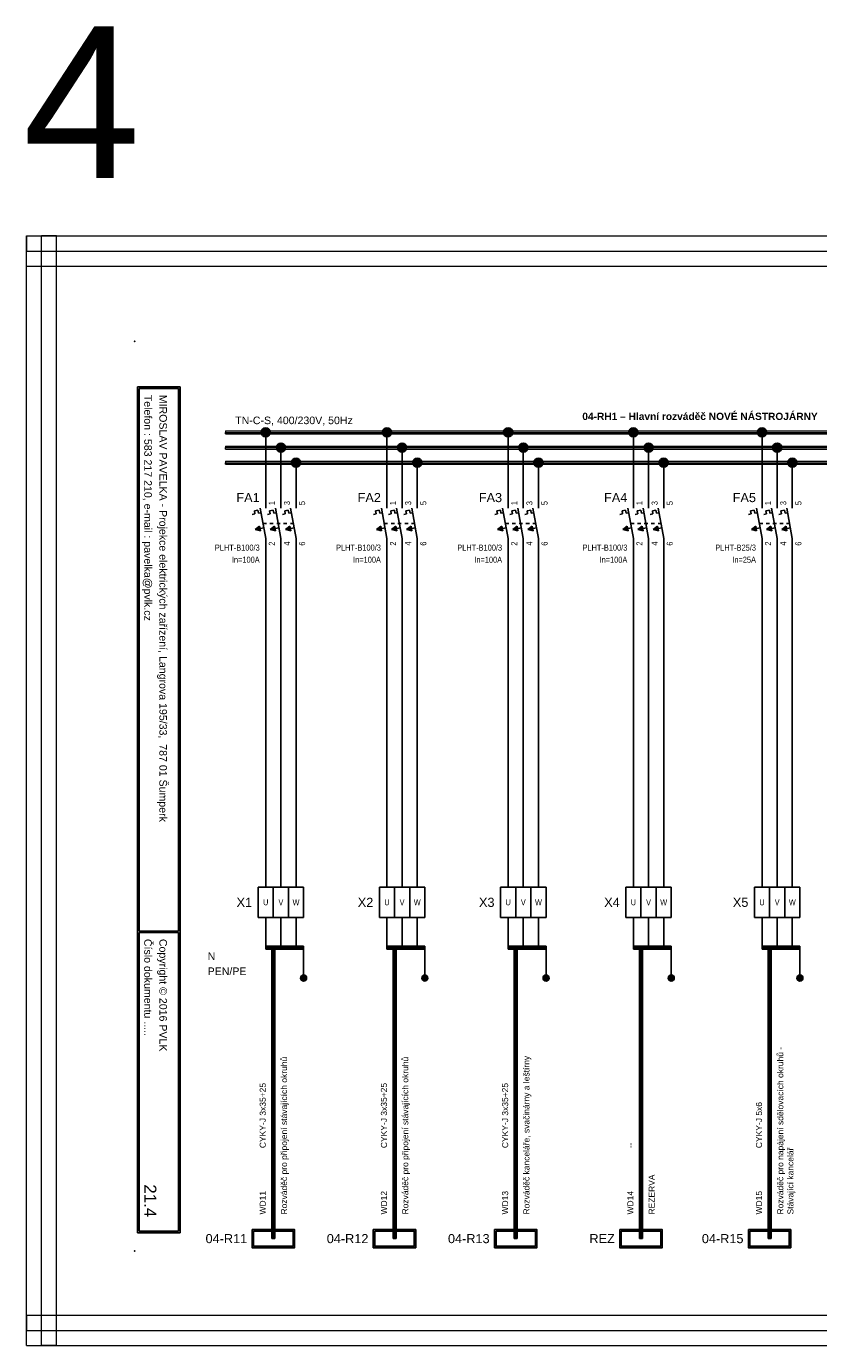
# Model space of a CAD drawing. Extents: x -1130 to 2703, y 1069 to 2560.
# Tile 17 of 31: x 1176 to 1437, y 2124 to 2560. Entities that reach past the tile are written whole.
import ezdxf
from ezdxf.enums import TextEntityAlignment as Align

# ---------------------------------------------------------------- set-up
doc = ezdxf.new("R2010")
doc.units = 0
doc.header["$MEASUREMENT"] = 0
doc.linetypes.add('DASHED', pattern=[0.564444, 0.282222, -0.282222])
for name, color, linetype in [('1-KRESBA', 7, 'Continuous'), ('__10-Popisy', 220, 'Continuous'), ('__Bílá', 7, 'Continuous'), ('__Oranžová', 30, 'Continuous'), ('__Rudá 010', 10, 'Continuous'), ('__Svmodrá', 4, 'Continuous'), ('__Vínová 220', 220, 'Continuous'), ('__Zelená', 3, 'Continuous'), ('__Černá 250', 7, 'Continuous')]:
    doc.layers.add(name, color=color, linetype=linetype)
doc.styles.add('Arial', font='arial.ttf')
doc.styles.add('GENERATED_STYLE_1', font='arial.ttf')

# ---------------------------------------------------------------- blocks, each defined once
blk = doc.blocks.new('L0001A02')
at = {"linetype": 'Continuous'}
h = blk.add_hatch(color=256, dxfattribs=at)
edge = h.paths.add_edge_path()
edge.add_arc((0, 0), 1.5, 0, 360)
blk.add_circle((0, 0), 1.5)
blk = doc.blocks.new('FEVA1606')
at = {"linetype": 'Continuous'}
for points in [[(-3.5, -2), (-2.06, -0.92), (-1.77, -2.5)], [(1.5, -2), (2.94, -0.92), (3.23, -2.5)], [(6.5, -2), (7.94, -0.92), (8.23, -2.5)]]:
    blk.add_hatch(color=256, dxfattribs=at).paths.add_polyline_path(points)
for p, q in [((0, 5), (0, 10)), ((5, 5), (5, 10)), ((10, 5), (10, 10)), ((-1.82, 5), (0, -5)), ((3.18, 5), (5, -5)), ((8.18, 5), (10, -5)), ((-4.45, 2.96), (-3.57, 3.12)), ((-3.75, 4.14), (-2.56, 4.35)), ((-3.75, 4.14), (-3.57, 3.12)), ((-2.56, 4.35), (-2.38, 3.34)), ((-2.38, 3.34), (-1.54, 3.49)), ((0.55, 2.96), (1.43, 3.12)), ((1.25, 4.14), (2.44, 4.35)), ((1.25, 4.14), (1.43, 3.12)), ((2.44, 4.35), (2.62, 3.34)), ((2.62, 3.34), (3.46, 3.49)), ((5.55, 2.96), (6.43, 3.12)), ((6.25, 4.14), (7.44, 4.35)), ((6.25, 4.14), (6.43, 3.12)), ((7.44, 4.35), (7.62, 3.34)), ((7.62, 3.34), (8.46, 3.49)), ((-3.5, -2), (-2.06, -0.92)), ((-3.5, -2), (-0.64, -1.48)), ((-3.5, -2), (-1.77, -2.5)), ((-2.06, -0.92), (-1.77, -2.5)), ((1.5, -2), (2.94, -0.92)), ((1.5, -2), (4.36, -1.48)), ((1.5, -2), (3.23, -2.5)), ((2.94, -0.92), (3.23, -2.5)), ((6.5, -2), (7.94, -0.92)), ((6.5, -2), (9.36, -1.48)), ((6.5, -2), (8.23, -2.5)), ((7.94, -0.92), (8.23, -2.5)), ((0, -5), (0, -10)), ((5, -5), (5, -10)), ((10, -5), (10, -10))]:
    blk.add_line(p, q)
at = {"linetype": 'DASHED', "ltscale": 4}
blk.add_line((-0.91, 0), (9.09, 0), dxfattribs=at)
at = {"style": 'Arial'}
blk.add_attdef('POPIS', text='', height=3, dxfattribs=at).set_placement((-2, 7), align=Align.RIGHT)
at = {"style": 'Arial', "width": 0.8}
for tag, p in [('NO1', (3, 6)), ('NO2', (8, 6)), ('NO3', (13, 6))]:
    blk.add_attdef(tag, p, '', height=2, rotation=90, dxfattribs=at)
for tag, p in [('TYP', (-2, -9)), ('PROUD', (-2, -13)), ('DOPLŇ1', (-2, -17)), ('DOPLŇ2', (-2, -21))]:
    blk.add_attdef(tag, text='', height=2, dxfattribs=at).set_placement(p, align=Align.RIGHT)
for tag, p in [('CO1', (3, -6)), ('CO2', (8, -6)), ('CO3', (13, -6))]:
    blk.add_attdef(tag, text='', height=2, rotation=90, dxfattribs=at).set_placement(p, align=Align.RIGHT)
blk = doc.blocks.new('V0085A01')
h = blk.add_hatch(color=256)
edge = h.paths.add_edge_path()
edge.add_arc((0, 0), 1, 0, 360)
blk.add_circle((0, 0), 1)
blk = doc.blocks.new('V0109A03')
for p, q in [((5, 10), (0, 10)), ((0, 0), (0, 10)), ((10, 10), (5, 10)), ((5, 0), (5, 10)), ((15, 10), (10, 10)), ((10, 0), (10, 10)), ((15, 0), (15, 10)), ((5, 0), (0, 0)), ((10, 0), (5, 0)), ((15, 0), (10, 0))]:
    blk.add_line(p, q)
at = {"style": 'Arial'}
blk.add_attdef('POPIS', text='', height=3, dxfattribs=at).set_placement((-2, 5), align=Align.RIGHT)
at = {"style": 'Arial', "width": 0.8}
for tag, p in [('S1', (2.5, 5)), ('S2', (7.5, 5)), ('S3', (12.5, 5))]:
    blk.add_attdef(tag, text='', height=2, dxfattribs=at).set_placement(p, align=Align.MIDDLE)

msp = doc.modelspace()

# ---------------------------------------------------------------- hatches: boundary and pattern name
at = {"layer": '__Černá 250'}
h = msp.add_hatch(color=256, dxfattribs=at)
h.paths.add_polyline_path([(1264.4, 2156.68), (1264.4, 2162.68), (1250.4, 2162.68), (1250.4, 2156.68)])
h.paths.add_polyline_path([(1263.9, 2157.18), (1263.9, 2162.18), (1250.9, 2162.18), (1250.9, 2157.18)], flags=16)
h = msp.add_hatch(color=256, dxfattribs=at)
h.paths.add_polyline_path([(1304.4, 2156.68), (1304.4, 2162.68), (1290.4, 2162.68), (1290.4, 2156.68)])
h.paths.add_polyline_path([(1303.9, 2157.18), (1303.9, 2162.18), (1290.9, 2162.18), (1290.9, 2157.18)], flags=16)
h = msp.add_hatch(color=256, dxfattribs=at)
h.paths.add_polyline_path([(1344.4, 2156.68), (1344.4, 2162.68), (1330.4, 2162.68), (1330.4, 2156.68)])
h.paths.add_polyline_path([(1343.9, 2157.18), (1343.9, 2162.18), (1330.9, 2162.18), (1330.9, 2157.18)], flags=16)
h = msp.add_hatch(color=256, dxfattribs=at)
h.paths.add_polyline_path([(1385.73, 2156.68), (1385.73, 2162.68), (1371.73, 2162.68), (1371.73, 2156.68)])
h.paths.add_polyline_path([(1385.23, 2157.18), (1385.23, 2162.18), (1372.23, 2162.18), (1372.23, 2157.18)], flags=16)
h = msp.add_hatch(color=256, dxfattribs=at)
h.paths.add_polyline_path([(1428.18, 2156.68), (1428.18, 2162.68), (1414.18, 2162.68), (1414.18, 2156.68)])
h.paths.add_polyline_path([(1427.68, 2157.18), (1427.68, 2162.18), (1414.68, 2162.18), (1414.68, 2157.18)], flags=16)

# ---------------------------------------------------------------- linework, layer by layer
at = {"layer": '1-KRESBA'}
for p, q in [((1254.9, 2405.64), (1254.9, 2425.64)), ((1294.9, 2405.64), (1294.9, 2425.64)), ((1334.9, 2405.64), (1334.9, 2425.64)), ((1376.23, 2405.64), (1376.23, 2425.64)), ((1418.68, 2405.64), (1418.68, 2425.64)), ((1259.9, 2405.64), (1259.9, 2420.64)), ((1299.9, 2405.64), (1299.9, 2420.64)), ((1339.9, 2405.64), (1339.9, 2420.64)), ((1381.23, 2405.64), (1381.23, 2420.64)), ((1423.68, 2405.64), (1423.68, 2420.64)), ((1264.9, 2405.64), (1264.9, 2415.64)), ((1304.9, 2405.64), (1304.9, 2415.64)), ((1344.9, 2405.64), (1344.9, 2415.64)), ((1386.23, 2405.64), (1386.23, 2415.64)), ((1428.68, 2405.64), (1428.68, 2415.64)), ((1254.9, 2275.64), (1254.9, 2385.64)), ((1259.9, 2385.64), (1259.9, 2275.64)), ((1264.9, 2385.64), (1264.9, 2275.64)), ((1294.9, 2275.64), (1294.9, 2385.64)), ((1299.9, 2385.64), (1299.9, 2275.64)), ((1304.9, 2385.64), (1304.9, 2275.64)), ((1334.9, 2275.64), (1334.9, 2385.64)), ((1339.9, 2385.64), (1339.9, 2275.64)), ((1344.9, 2385.64), (1344.9, 2275.64)), ((1376.23, 2275.64), (1376.23, 2385.64)), ((1381.23, 2385.64), (1381.23, 2275.64)), ((1386.23, 2385.64), (1386.23, 2275.64)), ((1418.68, 2275.64), (1418.68, 2385.64)), ((1423.68, 2385.64), (1423.68, 2275.64)), ((1428.68, 2385.64), (1428.68, 2275.64)), ((1254.9, 2265.64), (1254.9, 2255.64)), ((1259.9, 2265.64), (1259.9, 2255.64)), ((1264.9, 2265.64), (1264.9, 2255.64)), ((1294.9, 2265.64), (1294.9, 2255.64)), ((1299.9, 2265.64), (1299.9, 2255.64)), ((1304.9, 2265.64), (1304.9, 2255.64)), ((1334.9, 2265.64), (1334.9, 2255.64)), ((1339.9, 2265.64), (1339.9, 2255.64)), ((1344.9, 2265.64), (1344.9, 2255.64)), ((1376.23, 2265.64), (1376.23, 2255.64)), ((1381.23, 2265.64), (1381.23, 2255.64)), ((1386.23, 2265.64), (1386.23, 2255.64)), ((1418.68, 2265.64), (1418.68, 2255.64)), ((1423.68, 2265.64), (1423.68, 2255.64)), ((1428.68, 2265.64), (1428.68, 2255.64)), ((1254.9, 2256.14), (1254.9, 2255.64)), ((1254.9, 2256.14), (1267.4, 2256.14)), ((1254.9, 2255.14), (1254.9, 2255.64)), ((1254.9, 2255.64), (1267.4, 2255.64)), ((1254.9, 2255.14), (1267.4, 2255.14)), ((1256.9, 2159.68), (1256.9, 2256.14)), ((1256.9, 2256.14), (1257.4, 2256.14)), ((1257.4, 2159.68), (1257.4, 2256.14)), ((1257.9, 2256.14), (1257.4, 2256.14)), ((1257.9, 2159.68), (1257.9, 2256.14)), ((1267.4, 2256.14), (1267.4, 2255.64)), ((1267.4, 2255.14), (1267.4, 2255.64)), ((1267.4, 2255.64), (1267.4, 2245.64)), ((1294.9, 2256.14), (1294.9, 2255.64)), ((1294.9, 2256.14), (1307.4, 2256.14)), ((1294.9, 2255.14), (1294.9, 2255.64)), ((1294.9, 2255.64), (1307.4, 2255.64)), ((1294.9, 2255.14), (1307.4, 2255.14)), ((1296.9, 2159.68), (1296.9, 2256.14)), ((1296.9, 2256.14), (1297.4, 2256.14)), ((1297.4, 2159.68), (1297.4, 2256.14)), ((1297.9, 2256.14), (1297.4, 2256.14)), ((1297.9, 2159.68), (1297.9, 2256.14)), ((1307.4, 2256.14), (1307.4, 2255.64)), ((1307.4, 2255.14), (1307.4, 2255.64)), ((1307.4, 2255.64), (1307.4, 2245.64)), ((1334.9, 2256.14), (1334.9, 2255.64)), ((1334.9, 2256.14), (1347.4, 2256.14)), ((1334.9, 2255.14), (1334.9, 2255.64)), ((1334.9, 2255.64), (1347.4, 2255.64)), ((1334.9, 2255.14), (1347.4, 2255.14)), ((1336.9, 2159.68), (1336.9, 2256.14)), ((1336.9, 2256.14), (1337.4, 2256.14)), ((1337.4, 2159.68), (1337.4, 2256.14)), ((1337.9, 2256.14), (1337.4, 2256.14)), ((1337.9, 2159.68), (1337.9, 2256.14)), ((1347.4, 2256.14), (1347.4, 2255.64)), ((1347.4, 2255.14), (1347.4, 2255.64)), ((1347.4, 2255.64), (1347.4, 2245.64)), ((1376.23, 2256.14), (1376.23, 2255.64)), ((1376.23, 2256.14), (1388.73, 2256.14)), ((1376.23, 2255.14), (1376.23, 2255.64)), ((1376.23, 2255.64), (1388.73, 2255.64)), ((1376.23, 2255.14), (1388.73, 2255.14)), ((1378.23, 2159.68), (1378.23, 2256.14)), ((1378.23, 2256.14), (1378.73, 2256.14)), ((1378.73, 2159.68), (1378.73, 2256.14)), ((1379.23, 2256.14), (1378.73, 2256.14)), ((1379.23, 2159.68), (1379.23, 2256.14)), ((1388.73, 2256.14), (1388.73, 2255.64)), ((1388.73, 2255.14), (1388.73, 2255.64)), ((1388.73, 2255.64), (1388.73, 2245.64)), ((1418.68, 2256.14), (1418.68, 2255.64)), ((1418.68, 2256.14), (1431.18, 2256.14)), ((1418.68, 2255.14), (1418.68, 2255.64)), ((1418.68, 2255.64), (1431.18, 2255.64)), ((1418.68, 2255.14), (1431.18, 2255.14)), ((1420.68, 2159.68), (1420.68, 2256.14)), ((1420.68, 2256.14), (1421.18, 2256.14)), ((1421.18, 2159.68), (1421.18, 2256.14)), ((1421.68, 2256.14), (1421.18, 2256.14)), ((1421.68, 2159.68), (1421.68, 2256.14)), ((1431.18, 2256.14), (1431.18, 2255.64)), ((1431.18, 2255.14), (1431.18, 2255.64)), ((1431.18, 2255.64), (1431.18, 2245.64)), ((1256.9, 2159.68), (1257.4, 2159.68)), ((1257.9, 2159.68), (1257.4, 2159.68)), ((1296.9, 2159.68), (1297.4, 2159.68)), ((1297.9, 2159.68), (1297.4, 2159.68)), ((1336.9, 2159.68), (1337.4, 2159.68)), ((1337.9, 2159.68), (1337.4, 2159.68)), ((1378.23, 2159.68), (1378.73, 2159.68)), ((1379.23, 2159.68), (1378.73, 2159.68)), ((1420.68, 2159.68), (1421.18, 2159.68)), ((1421.68, 2159.68), (1421.18, 2159.68))]:
    msp.add_line(p, q, dxfattribs=at)
at = {"layer": '__Bílá'}
for p, q in [((1226.62, 2440.64), (1212.62, 2440.64)), ((1212.62, 2440.64), (1212.62, 2161.64)), ((1226.12, 2440.14), (1213.12, 2440.14)), ((1213.12, 2440.14), (1213.12, 2261.14)), ((1226.12, 2440.14), (1226.12, 2261.14)), ((1226.62, 2440.64), (1226.62, 2161.64)), ((1226.12, 2261.14), (1213.12, 2261.14)), ((1226.12, 2260.64), (1213.12, 2260.64)), ((1213.12, 2260.64), (1213.12, 2162.14)), ((1226.12, 2260.64), (1226.12, 2162.14)), ((1226.62, 2161.64), (1212.62, 2161.64)), ((1226.12, 2162.14), (1213.12, 2162.14))]:
    msp.add_line(p, q, dxfattribs=at)
for p in [(1211.62, 2455.64), (1211.62, 2155.64)]:
    msp.add_point(p, dxfattribs=at)
at = {"layer": '__Oranžová', "lineweight": 0}
for p, q in [((1241.62, 2426.14), (1241.62, 2425.64)), ((1241.62, 2426.14), (1591.62, 2426.14)), ((1241.62, 2425.14), (1241.62, 2425.64)), ((1241.62, 2425.64), (1591.62, 2425.64)), ((1241.62, 2425.14), (1591.62, 2425.14)), ((1241.62, 2421.14), (1241.62, 2420.64)), ((1241.62, 2421.14), (1591.62, 2421.14)), ((1241.62, 2420.14), (1241.62, 2420.64)), ((1241.62, 2420.64), (1591.62, 2420.64)), ((1241.62, 2420.14), (1591.62, 2420.14)), ((1241.62, 2416.14), (1241.62, 2415.64)), ((1241.62, 2416.14), (1591.62, 2416.14)), ((1241.62, 2415.14), (1241.62, 2415.64)), ((1241.62, 2415.64), (1591.62, 2415.64)), ((1241.62, 2415.14), (1591.62, 2415.14))]:
    msp.add_line(p, q, dxfattribs=at)
at = {"layer": '__Vínová 220', "lineweight": 0}
for p, q in [((1175.9, 2490.46), (1175.9, 2485.46)), ((1175.9, 2490.46), (1672.31, 2490.46)), ((1175.9, 2124.38), (1175.9, 2490.46)), ((1175.9, 2490.46), (1180.9, 2490.46)), ((1180.9, 2124.38), (1180.9, 2490.46)), ((1185.9, 2490.46), (1180.9, 2490.46)), ((1185.9, 2124.38), (1185.9, 2490.46)), ((1175.9, 2480.46), (1175.9, 2485.46)), ((1175.9, 2485.46), (1672.31, 2485.46)), ((1175.9, 2480.46), (1672.31, 2480.46)), ((1175.9, 2134.38), (1175.9, 2129.38)), ((1175.9, 2134.38), (1672.31, 2134.38)), ((1175.9, 2124.38), (1175.9, 2129.38)), ((1175.9, 2129.38), (1672.31, 2129.38)), ((1175.9, 2124.38), (1672.31, 2124.38)), ((1175.9, 2124.38), (1180.9, 2124.38)), ((1185.9, 2124.38), (1180.9, 2124.38))]:
    msp.add_line(p, q, dxfattribs=at)
at = {"layer": '__Černá 250'}
for points in [[(1250.4, 2162.68), (1264.4, 2162.68), (1264.4, 2156.68), (1250.4, 2156.68)], [(1250.9, 2162.18), (1263.9, 2162.18), (1263.9, 2157.18), (1250.9, 2157.18)], [(1290.4, 2162.68), (1304.4, 2162.68), (1304.4, 2156.68), (1290.4, 2156.68)], [(1290.9, 2162.18), (1303.9, 2162.18), (1303.9, 2157.18), (1290.9, 2157.18)], [(1330.4, 2162.68), (1344.4, 2162.68), (1344.4, 2156.68), (1330.4, 2156.68)], [(1330.9, 2162.18), (1343.9, 2162.18), (1343.9, 2157.18), (1330.9, 2157.18)], [(1371.73, 2162.68), (1385.73, 2162.68), (1385.73, 2156.68), (1371.73, 2156.68)], [(1372.23, 2162.18), (1385.23, 2162.18), (1385.23, 2157.18), (1372.23, 2157.18)], [(1414.18, 2162.68), (1428.18, 2162.68), (1428.18, 2156.68), (1414.18, 2156.68)], [(1414.68, 2162.18), (1427.68, 2162.18), (1427.68, 2157.18), (1414.68, 2157.18)]]:
    msp.add_lwpolyline(points, close=True, dxfattribs=at)

# ---------------------------------------------------------------- block references
at = {"color": 250, "linetype": 'Continuous'}
for p in [(1267.4, 2245.64), (1307.4, 2245.64), (1347.4, 2245.64), (1388.73, 2245.64), (1431.18, 2245.64)]:
    msp.add_blockref('V0085A01', p, dxfattribs=at)
at = {"layer": '1-KRESBA'}
for p in [(1254.9, 2425.64), (1294.9, 2425.64), (1334.9, 2425.64), (1376.23, 2425.64), (1418.68, 2425.64), (1259.9, 2420.64), (1299.9, 2420.64), (1339.9, 2420.64), (1381.23, 2420.64), (1423.68, 2420.64), (1264.9, 2415.64), (1304.9, 2415.64), (1344.9, 2415.64), (1386.23, 2415.64), (1428.68, 2415.64)]:
    msp.add_blockref('L0001A02', p, dxfattribs=at)
at = {"layer": '__Černá 250'}
for p, values in [((1254.9, 2395.64), {'POPIS': 'FA1', 'TYP': 'PLHT-B100/3', 'PROUD': 'In=100A', 'CO1': '2', 'NO1': '1', 'CO2': '4', 'NO2': '3', 'CO3': '6', 'NO3': '5'}), ((1294.9, 2395.64), {'POPIS': 'FA2', 'TYP': 'PLHT-B100/3', 'PROUD': 'In=100A', 'CO1': '2', 'NO1': '1', 'CO2': '4', 'NO2': '3', 'CO3': '6', 'NO3': '5'}), ((1334.9, 2395.64), {'POPIS': 'FA3', 'TYP': 'PLHT-B100/3', 'PROUD': 'In=100A', 'CO1': '2', 'NO1': '1', 'CO2': '4', 'NO2': '3', 'CO3': '6', 'NO3': '5'}), ((1376.23, 2395.64), {'POPIS': 'FA4', 'TYP': 'PLHT-B100/3', 'PROUD': 'In=100A', 'CO1': '2', 'NO1': '1', 'CO2': '4', 'NO2': '3', 'CO3': '6', 'NO3': '5'}), ((1418.68, 2395.64), {'POPIS': 'FA5', 'TYP': 'PLHT-B25/3', 'PROUD': 'In=25A', 'CO1': '2', 'NO1': '1', 'CO2': '4', 'NO2': '3', 'CO3': '6', 'NO3': '5'})]:
    msp.add_blockref('FEVA1606', p, dxfattribs=at).add_auto_attribs(values)
ref = msp.add_blockref('V0109A03', (1252.4, 2265.64), dxfattribs=at)
ref.add_attrib('POPIS', 'X1', dxfattribs={"layer": '0', "height": 3, "style": 'Arial'}).set_placement((1250.4, 2269.12), align=Align.RIGHT)
ref.add_attrib('S1', 'U', dxfattribs={"layer": '0', "height": 2, "style": 'Arial', "width": 0.8}).set_placement((1254.9, 2270.64), align=Align.MIDDLE)
ref.add_attrib('S2', 'V', dxfattribs={"layer": '0', "height": 2, "style": 'Arial', "width": 0.8}).set_placement((1259.9, 2270.64), align=Align.MIDDLE)
ref.add_attrib('S3', 'W', dxfattribs={"layer": '0', "height": 2, "style": 'Arial', "width": 0.8}).set_placement((1264.9, 2270.64), align=Align.MIDDLE)
ref = msp.add_blockref('V0109A03', (1292.4, 2265.64), dxfattribs=at)
ref.add_attrib('POPIS', 'X2', dxfattribs={"layer": '0', "height": 3, "style": 'Arial'}).set_placement((1290.4, 2269.12), align=Align.RIGHT)
ref.add_attrib('S1', 'U', dxfattribs={"layer": '0', "height": 2, "style": 'Arial', "width": 0.8}).set_placement((1294.9, 2270.64), align=Align.MIDDLE)
ref.add_attrib('S2', 'V', dxfattribs={"layer": '0', "height": 2, "style": 'Arial', "width": 0.8}).set_placement((1299.9, 2270.64), align=Align.MIDDLE)
ref.add_attrib('S3', 'W', dxfattribs={"layer": '0', "height": 2, "style": 'Arial', "width": 0.8}).set_placement((1304.9, 2270.64), align=Align.MIDDLE)
ref = msp.add_blockref('V0109A03', (1332.4, 2265.64), dxfattribs=at)
ref.add_attrib('POPIS', 'X3', dxfattribs={"layer": '0', "height": 3, "style": 'Arial'}).set_placement((1330.4, 2269.12), align=Align.RIGHT)
ref.add_attrib('S1', 'U', dxfattribs={"layer": '0', "height": 2, "style": 'Arial', "width": 0.8}).set_placement((1334.9, 2270.64), align=Align.MIDDLE)
ref.add_attrib('S2', 'V', dxfattribs={"layer": '0', "height": 2, "style": 'Arial', "width": 0.8}).set_placement((1339.9, 2270.64), align=Align.MIDDLE)
ref.add_attrib('S3', 'W', dxfattribs={"layer": '0', "height": 2, "style": 'Arial', "width": 0.8}).set_placement((1344.9, 2270.64), align=Align.MIDDLE)
ref = msp.add_blockref('V0109A03', (1373.73, 2265.64), dxfattribs=at)
ref.add_attrib('POPIS', 'X4', dxfattribs={"layer": '0', "height": 3, "style": 'Arial'}).set_placement((1371.73, 2269.12), align=Align.RIGHT)
ref.add_attrib('S1', 'U', dxfattribs={"layer": '0', "height": 2, "style": 'Arial', "width": 0.8}).set_placement((1376.23, 2270.64), align=Align.MIDDLE)
ref.add_attrib('S2', 'V', dxfattribs={"layer": '0', "height": 2, "style": 'Arial', "width": 0.8}).set_placement((1381.23, 2270.64), align=Align.MIDDLE)
ref.add_attrib('S3', 'W', dxfattribs={"layer": '0', "height": 2, "style": 'Arial', "width": 0.8}).set_placement((1386.23, 2270.64), align=Align.MIDDLE)
ref = msp.add_blockref('V0109A03', (1416.18, 2265.64), dxfattribs=at)
ref.add_attrib('POPIS', 'X5', dxfattribs={"layer": '0', "height": 3, "style": 'Arial'}).set_placement((1414.18, 2269.12), align=Align.RIGHT)
ref.add_attrib('S1', 'U', dxfattribs={"layer": '0', "height": 2, "style": 'Arial', "width": 0.8}).set_placement((1418.68, 2270.64), align=Align.MIDDLE)
ref.add_attrib('S2', 'V', dxfattribs={"layer": '0', "height": 2, "style": 'Arial', "width": 0.8}).set_placement((1423.68, 2270.64), align=Align.MIDDLE)
ref.add_attrib('S3', 'W', dxfattribs={"layer": '0', "height": 2, "style": 'Arial', "width": 0.8}).set_placement((1428.68, 2270.64), align=Align.MIDDLE)

# ---------------------------------------------------------------- texts
at = {"layer": '__10-Popisy', "style": 'Arial'}
msp.add_text('4', height=50, dxfattribs=at).set_placement((1174.72, 2509.58))
at = {"layer": '__Bílá', "style": 'Arial'}
for s, p in [('Telefon : 583 217 210, e-mail : pavelka@pvlk.cz', (1214.8, 2438.05)), ('MIROSLAV PAVELKA - Projekce elektrických zařízení, Langrova 195/33,  787 01 Šumperk', (1219.8, 2438.05)), ('Číslo dokumentu .....', (1214.8, 2258.55)), ('Copyright © 2016 PVLK', (1219.8, 2258.55))]:
    msp.add_text(s, height=2.5, rotation=270, dxfattribs=at).set_placement(p)
at = {"layer": '__Bílá', "insert": (1359.37, 2429.7), "char_height": 3, "attachment_point": 7, "style": 'Arial'}
msp.add_mtext('\\fArial|b1|i0|c0|p34;\\H2.4;04-RH1 – Hlavní rozváděč NOVÉ NÁSTROJÁRNY\\fArial|b0|i0|c0|p34;\\H2.5;\\P', dxfattribs=at)
at = {"layer": '__Oranžová', "lineweight": 0, "style": 'Arial'}
msp.add_text('TN-C-S, 400/230V, 50Hz', height=2.5, dxfattribs=at).set_placement((1244.82, 2428.36))
at = {"layer": '__Rudá 010', "style": 'Arial'}
for s, p in [('CYKY-J 3x35+25', (1254.9, 2189.53)), ('CYKY-J 3x35+25', (1294.9, 2189.53)), ('CYKY-J 3x35+25', (1334.9, 2189.53)), ('CYKY-J 5x6', (1418.68, 2189.53)), ('--', (1376.23, 2189.53)), ('WD11', (1254.9, 2167.64)), ('WD12', (1294.9, 2167.64)), ('WD13', (1334.9, 2167.64)), ('WD14', (1376.23, 2167.64)), ('WD15', (1418.68, 2167.64))]:
    msp.add_text(s, height=2, rotation=90, dxfattribs=at).set_placement(p)
at = {"layer": '__Rudá 010', "style": 'GENERATED_STYLE_1'}
for s, p in [('04-R11', (1248.78, 2158.18)), ('04-R12', (1288.78, 2158.18)), ('04-R13', (1328.78, 2158.18)), ('REZ', (1370.1, 2158.18)), ('04-R15', (1412.56, 2158.18))]:
    msp.add_text(s, height=3, dxfattribs=at).set_placement(p, align=Align.RIGHT)
at = {"layer": '__Rudá 010', "char_height": 2, "width": 62.8406, "attachment_point": 1, "rotation": 90, "style": 'Arial'}
for s, insert in [('Rozváděč pro připojení stávajících okruhů', (1259.93, 2167.64)), ('Rozváděč pro připojení stávajících okruhů', (1299.93, 2167.64)), ('Rozváděč kanceláře, svačinárny a leštírny\\P', (1339.93, 2167.64)), ('Rozváděč pro napájení sdělovacích okruhů - Stávající kancelář\\P', (1423.71, 2167.64)), ('REZERVA', (1381.26, 2167.64))]:
    msp.add_mtext(s, dxfattribs=dict(at, insert=insert))
at = {"layer": '__Svmodrá', "linetype": 'Continuous', "style": 'Arial'}
msp.add_text('N', height=2.5, dxfattribs=at).set_placement((1235.73, 2251.64))
at = {"layer": '__Vínová 220', "style": 'Arial'}
msp.add_attdef('21.4', text='F.1.201', height=4, rotation=270, dxfattribs=at).set_placement((1214.8, 2166.73), align=Align.RIGHT)
at = {"layer": '__Zelená', "linetype": 'Continuous', "style": 'Arial'}
msp.add_text('PEN/PE', height=2.5, dxfattribs=at).set_placement((1235.73, 2246.64))

doc.saveas('drawing.dxf')
